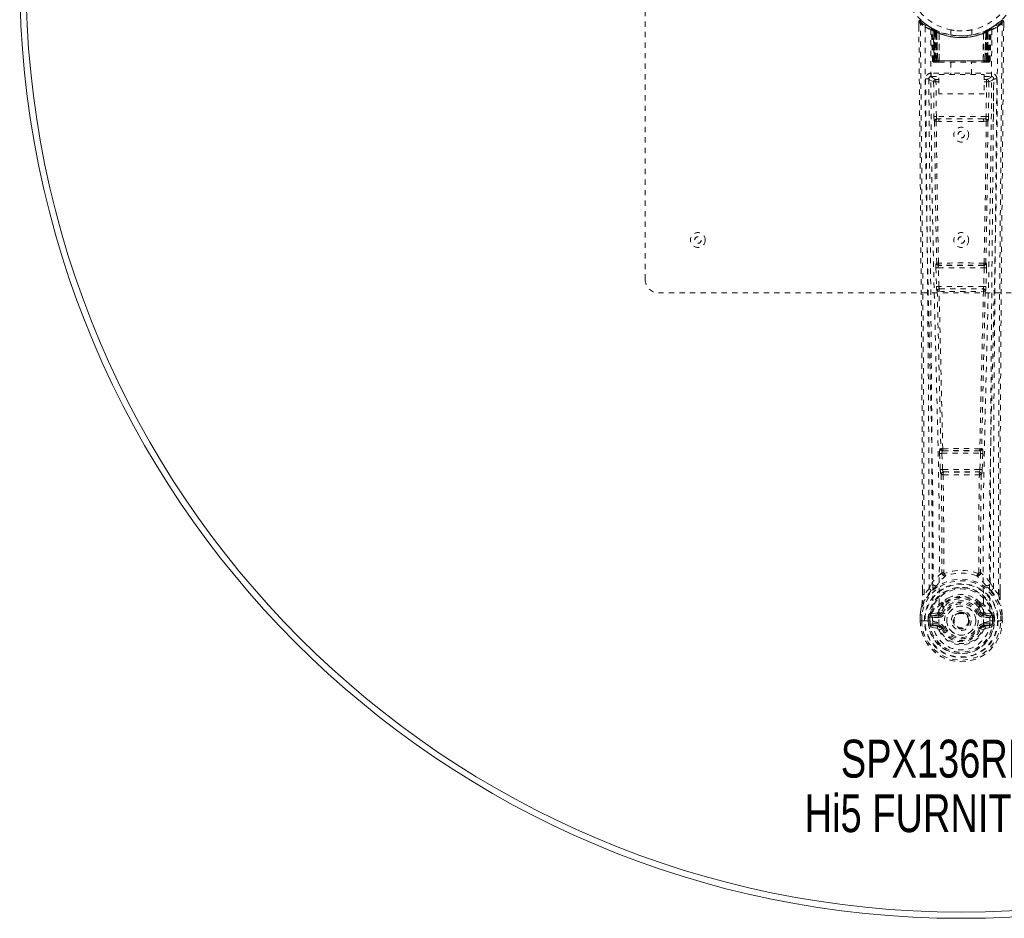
# Model space of a CAD drawing. Header units: inches. Extents: x 24.2 to 60, y 15.5 to 51.3.
# Tile 1 of 5: x 24.2 to 42.9, y 15.5 to 32.6. Entities that reach past the tile are written whole.
import ezdxf

# ---------------------------------------------------------------- set-up
doc = ezdxf.new("R2010")
doc.units = ezdxf.units.IN
doc.header["$MEASUREMENT"] = 0
doc.linetypes.add('SLD-Dashed', pattern=[0.075, 0.05, -0.025])
doc.linetypes.add('SLD-Solid', pattern=[0])
doc.layers.add('HI5-SYMBOLTEXT', color=5, linetype='SLD-Solid')
doc.styles.add('SLDTEXTSTYLE0', font='TXT', dxfattribs={"width": 0.75})

# ---------------------------------------------------------------- blocks, each defined once
blk = doc.blocks.new('SW_NOTE_0')
at = {"layer": 'HI5-SYMBOLTEXT', "color": 0, "char_height": 0.72, "attachment_point": 1, "style": 'SLDTEXTSTYLE0'}
for s, insert in [('SPX136RDS', (0, 0.928)), ('Hi5 FURNITURE', (-0.687, -0.107))]:
    blk.add_mtext(s, dxfattribs=dict(at, insert=insert))

msp = doc.modelspace()

# ---------------------------------------------------------------- linework, layer by layer
at = {"color": 7, "linetype": 'SLD-Dashed', "lineweight": 0}
for p, q in [((36.119, 27.672), (36.119, 39.172)), ((41.312, 32.564), (41.313, 32.48)), ((42.875, 32.586), (42.774, 32.505)), ((42.925, 32.564), (42.895, 32.564)), ((42.925, 32.479), (42.925, 32.564)), ((41.55, 32.449), (41.537, 32.457)), ((41.565, 32.424), (41.551, 32.432)), ((41.572, 31.826), (41.551, 32.432)), ((41.586, 31.826), (41.565, 32.424)), ((41.635, 32.404), (41.568, 32.438)), ((41.651, 32.378), (41.583, 32.413)), ((41.604, 31.826), (41.583, 32.413)), ((41.584, 32.417), (41.606, 31.823)), ((41.611, 32.383), (41.623, 32.409)), ((41.611, 32.383), (41.611, 31.826)), ((41.616, 32.381), (41.611, 32.383)), ((41.616, 32.381), (41.629, 32.407)), ((41.616, 31.826), (41.616, 32.381)), ((41.623, 32.409), (41.629, 32.407)), ((41.624, 32.377), (41.637, 32.403)), ((41.625, 31.826), (41.624, 32.377)), ((41.629, 32.375), (41.641, 32.401)), ((41.629, 32.375), (41.629, 31.826)), ((41.636, 32.403), (41.635, 32.404)), ((41.641, 32.401), (41.637, 32.403)), ((41.643, 32.368), (41.655, 32.395)), ((41.643, 32.368), (41.643, 31.826)), ((41.647, 32.367), (41.658, 32.393)), ((41.647, 31.826), (41.647, 32.367)), ((41.651, 32.378), (41.653, 32.377)), ((41.671, 31.826), (41.651, 32.378)), ((41.653, 32.377), (41.672, 31.826)), ((41.655, 32.395), (41.658, 32.393)), ((41.698, 32.348), (41.696, 32.349)), ((41.701, 31.825), (41.696, 32.349)), ((41.698, 32.348), (41.702, 31.826)), ((41.702, 32.375), (41.699, 32.376)), ((41.919, 32.412), (41.919, 32.315)), ((42.319, 32.315), (42.319, 32.412)), ((42.535, 31.826), (42.539, 32.348)), ((42.539, 32.376), (42.536, 32.375)), ((42.541, 32.349), (42.537, 31.825)), ((42.541, 32.349), (42.539, 32.348)), ((42.565, 31.826), (42.584, 32.377)), ((42.586, 32.378), (42.567, 31.826)), ((42.579, 32.393), (42.591, 32.367)), ((42.582, 32.395), (42.609, 32.407)), ((42.582, 32.395), (42.594, 32.368)), ((42.584, 32.377), (42.586, 32.378)), ((42.654, 32.413), (42.586, 32.378)), ((42.591, 32.367), (42.591, 31.826)), ((42.594, 31.826), (42.594, 32.368)), ((42.601, 32.403), (42.596, 32.401)), ((42.596, 32.401), (42.608, 32.375)), ((42.603, 32.404), (42.601, 32.403)), ((42.601, 32.403), (42.613, 32.377)), ((42.669, 32.438), (42.603, 32.404)), ((42.608, 31.826), (42.608, 32.375)), ((42.609, 32.407), (42.614, 32.409)), ((42.609, 32.407), (42.621, 32.381)), ((42.613, 32.377), (42.613, 31.826)), ((42.614, 32.409), (42.622, 32.414)), ((42.614, 32.409), (42.626, 32.383)), ((42.626, 32.383), (42.621, 32.381)), ((42.621, 32.381), (42.621, 31.826)), ((42.626, 31.826), (42.626, 32.383)), ((42.631, 31.823), (42.653, 32.417)), ((42.633, 31.826), (42.654, 32.413)), ((42.646, 32.407), (42.641, 32.408)), ((42.652, 31.826), (42.672, 32.424)), ((42.665, 31.826), (42.686, 32.432)), ((42.686, 32.432), (42.672, 32.424)), ((42.701, 32.457), (42.687, 32.449)), ((42.765, 32.498), (42.704, 32.461)), ((41.572, 31.826), (41.586, 31.826)), ((41.599, 31.798), (41.603, 31.797)), ((41.604, 31.826), (41.671, 31.826)), ((41.604, 31.797), (41.604, 31.797)), ((41.612, 31.797), (41.617, 31.797)), ((42.621, 31.826), (41.616, 31.826)), ((41.616, 31.797), (41.625, 31.797)), ((41.625, 31.797), (41.629, 31.797)), ((41.629, 31.826), (42.608, 31.826)), ((41.634, 31.797), (41.7, 31.797)), ((41.643, 31.826), (41.647, 31.826)), ((42.591, 31.826), (41.647, 31.826)), ((41.672, 31.826), (41.671, 31.826)), ((41.701, 31.825), (41.702, 31.826)), ((41.702, 31.826), (42.535, 31.826)), ((41.703, 31.797), (42.535, 31.797)), ((41.924, 31.797), (41.924, 31.565)), ((42.314, 31.565), (42.314, 31.797)), ((42.535, 31.826), (42.537, 31.825)), ((42.537, 31.797), (42.603, 31.797)), ((42.567, 31.826), (42.565, 31.826)), ((42.567, 31.826), (42.633, 31.826)), ((42.591, 31.826), (42.594, 31.826)), ((42.608, 31.797), (42.612, 31.797)), ((42.612, 31.797), (42.622, 31.797)), ((42.621, 31.797), (42.625, 31.797)), ((42.625, 31.797), (42.626, 31.8)), ((42.633, 31.797), (42.633, 31.797)), ((42.634, 31.797), (42.638, 31.798)), ((42.652, 31.826), (42.665, 31.826)), ((41.505, 31.5), (41.502, 31.483)), ((41.503, 31.49), (41.502, 31.48)), ((41.502, 31.48), (41.502, 31.479)), ((41.502, 31.479), (41.51, 30.665)), ((41.547, 31.588), (41.547, 31.528)), ((42.69, 31.588), (41.547, 31.588)), ((41.547, 31.528), (41.695, 31.528)), ((41.594, 31.426), (41.601, 30.765)), ((41.594, 31.426), (41.639, 31.426)), ((41.639, 31.471), (41.639, 31.426)), ((41.695, 31.471), (41.639, 31.471)), ((41.646, 30.766), (41.639, 31.426)), ((41.695, 31.426), (41.639, 31.426)), ((41.695, 31.199), (41.695, 31.565)), ((41.695, 31.565), (42.556, 31.565)), ((42.556, 31.565), (42.556, 31.199)), ((42.556, 31.528), (42.69, 31.528)), ((42.556, 31.471), (42.598, 31.471)), ((42.556, 31.426), (42.598, 31.426)), ((42.598, 31.426), (42.591, 30.766)), ((42.598, 31.471), (42.598, 31.426)), ((42.643, 31.426), (42.636, 30.765)), ((42.69, 31.528), (42.69, 31.588)), ((42.727, 30.665), (42.735, 31.479)), ((42.735, 31.483), (42.732, 31.5)), ((42.735, 31.48), (42.735, 31.49)), ((42.735, 31.479), (42.735, 31.48)), ((42.556, 31.199), (41.695, 31.199)), ((41.646, 30.766), (41.601, 30.765)), ((41.644, 30.676), (41.693, 30.675)), ((42.591, 30.766), (41.646, 30.766)), ((41.703, 30.722), (41.655, 30.722)), ((42.535, 30.722), (41.703, 30.722)), ((42.582, 30.722), (42.535, 30.722)), ((42.545, 30.675), (42.593, 30.676)), ((41.639, 27.894), (41.649, 27.542)), ((41.652, 27.987), (41.646, 27.984)), ((41.683, 27.896), (42.554, 27.896)), ((41.694, 27.543), (41.683, 27.896)), ((41.691, 27.941), (41.696, 27.943)), ((42.547, 27.941), (41.691, 27.941)), ((42.541, 27.943), (42.547, 27.941)), ((42.554, 27.896), (42.543, 27.543)), ((42.591, 27.984), (42.585, 27.987)), ((42.599, 27.894), (42.588, 27.542)), ((42.543, 27.543), (41.694, 27.543)), ((41.708, 27.498), (41.707, 27.498)), ((41.707, 27.498), (42.53, 27.498)), ((42.53, 27.498), (42.529, 27.498)), ((47.869, 27.422), (36.369, 27.422)), ((41.663, 27.452), (41.663, 27.451)), ((42.574, 27.451), (42.574, 27.452)), ((41.708, 24.372), (41.72, 24.063)), ((41.731, 24.466), (41.718, 24.462)), ((41.752, 24.374), (42.485, 24.374)), ((41.764, 24.065), (41.752, 24.374)), ((41.763, 24.419), (41.775, 24.423)), ((42.475, 24.419), (41.763, 24.419)), ((42.462, 24.423), (42.475, 24.419)), ((42.485, 24.374), (42.473, 24.065)), ((42.506, 24.466), (42.519, 24.462)), ((42.529, 24.372), (42.517, 24.063)), ((41.72, 24.063), (41.723, 24.03)), ((41.739, 23.973), (41.74, 23.973)), ((42.473, 24.065), (41.764, 24.065)), ((41.784, 24.02), (41.783, 24.02)), ((41.783, 24.02), (42.454, 24.02)), ((42.454, 24.02), (42.453, 24.02)), ((42.498, 23.973), (42.499, 23.973)), ((42.517, 24.063), (42.515, 24.03)), ((41.508, 21.807), (41.567, 21.919)), ((42.67, 21.919), (42.729, 21.807)), ((41.382, 21.691), (41.382, 21.78)), ((41.383, 21.78), (41.383, 21.691)), ((41.508, 21.807), (41.412, 21.692)), ((42.826, 21.692), (42.729, 21.807)), ((42.854, 21.691), (42.854, 21.793)), ((42.855, 21.691), (42.855, 21.792)), ((41.747, 21.504), (41.747, 21.482)), ((41.754, 21.532), (41.766, 21.549)), ((41.771, 21.499), (41.77, 21.477)), ((42.467, 21.477), (42.466, 21.499)), ((42.471, 21.549), (42.483, 21.532)), ((42.49, 21.504), (42.49, 21.482)), ((41.339, 21.312), (41.339, 21.308)), ((41.535, 21.312), (41.532, 21.308)), ((41.535, 21.312), (41.545, 21.322)), ((41.66, 21.344), (41.545, 21.322)), ((41.545, 21.322), (41.545, 21.323)), ((41.545, 21.322), (41.545, 21.322)), ((41.56, 21.289), (41.69, 21.314)), ((41.69, 21.314), (41.69, 21.289)), ((41.738, 21.344), (41.745, 21.355)), ((41.745, 21.355), (41.772, 21.344)), ((42.465, 21.344), (42.492, 21.355)), ((42.492, 21.355), (42.499, 21.344)), ((42.547, 21.314), (42.677, 21.289)), ((42.547, 21.314), (42.547, 21.289)), ((42.692, 21.322), (42.577, 21.344)), ((42.692, 21.322), (42.702, 21.312)), ((42.705, 21.308), (42.702, 21.312)), ((42.898, 21.308), (42.898, 21.312)), ((41.339, 21.191), (41.339, 21.308)), ((41.339, 21.191), (41.343, 21.191)), ((41.341, 21.308), (41.34, 21.19)), ((41.343, 21.191), (41.396, 21.192)), ((41.369, 21.308), (41.369, 21.192)), ((41.396, 21.192), (41.419, 21.192)), ((41.419, 21.192), (41.425, 21.192)), ((41.425, 21.192), (41.575, 21.192)), ((41.52, 21.263), (41.49, 21.265)), ((41.49, 21.265), (41.49, 21.265)), ((41.49, 21.192), (41.49, 21.265)), ((41.49, 21.192), (41.49, 21.192)), ((41.52, 21.264), (41.526, 21.283)), ((41.52, 21.263), (41.52, 21.193)), ((41.525, 21.193), (41.52, 21.193)), ((41.526, 21.283), (41.525, 21.27)), ((41.525, 21.27), (41.525, 21.193)), ((41.56, 21.289), (41.56, 21.259)), ((41.69, 21.289), (41.56, 21.289)), ((41.69, 21.259), (41.56, 21.259)), ((41.573, 21.137), (41.573, 21.107)), ((41.573, 21.137), (41.69, 21.137)), ((41.575, 21.192), (41.575, 21.192)), ((41.69, 21.259), (41.69, 21.289)), ((41.69, 21.137), (41.69, 21.107)), ((41.962, 21.198), (41.963, 21.214)), ((41.962, 21.19), (41.962, 21.198)), ((42.677, 21.289), (42.547, 21.289)), ((42.547, 21.259), (42.547, 21.289)), ((42.677, 21.259), (42.547, 21.259)), ((42.547, 21.137), (42.547, 21.107)), ((42.547, 21.137), (42.664, 21.137)), ((42.662, 21.192), (42.812, 21.192)), ((42.664, 21.107), (42.664, 21.137)), ((42.677, 21.259), (42.677, 21.289)), ((42.711, 21.283), (42.712, 21.27)), ((42.717, 21.264), (42.711, 21.283)), ((42.712, 21.27), (42.712, 21.193)), ((42.712, 21.193), (42.717, 21.193)), ((42.747, 21.265), (42.717, 21.263)), ((42.717, 21.193), (42.717, 21.263)), ((42.747, 21.265), (42.747, 21.193)), ((42.747, 21.265), (42.747, 21.265)), ((42.812, 21.192), (42.818, 21.192)), ((42.818, 21.192), (42.841, 21.192)), ((42.841, 21.192), (42.894, 21.191)), ((42.869, 21.192), (42.868, 21.308)), ((42.894, 21.191), (42.898, 21.191)), ((42.897, 21.19), (42.897, 21.308)), ((42.898, 21.191), (42.898, 21.308)), ((41.543, 21.071), (41.662, 21.048)), ((41.69, 21.087), (41.573, 21.107)), ((41.573, 21.107), (41.69, 21.107)), ((41.69, 21.087), (41.69, 21.107)), ((41.75, 21.043), (41.746, 21.052)), ((41.772, 21.053), (41.75, 21.043)), ((42.487, 21.043), (42.465, 21.053)), ((42.492, 21.052), (42.487, 21.043)), ((42.542, 21.021), (42.487, 21.043)), ((42.664, 21.107), (42.547, 21.087)), ((42.547, 21.087), (42.547, 21.107)), ((42.547, 21.107), (42.664, 21.107)), ((42.575, 21.048), (42.694, 21.071))]:
    msp.add_line(p, q, dxfattribs=at)
at = {"color": 7, "linetype": 'SLD-Dashed', "lineweight": 0, "flags": 128}
for points in [[(41.36, 32.584), (41.353, 32.588), (41.345, 32.59), (41.337, 32.591), (41.329, 32.589), (41.322, 32.586), (41.317, 32.581), (41.313, 32.574), (41.312, 32.566)], [(41.382, 21.78), (41.379, 24.408), (41.362, 27.126), (41.338, 29.845), (41.312, 32.564)], [(41.312, 32.564), (41.312, 32.563), (41.314, 32.564), (41.321, 32.564), (41.33, 32.564), (41.336, 32.564), (41.342, 32.564)], [(41.342, 32.564), (41.349, 32.573), (41.356, 32.58), (41.36, 32.585), (41.362, 32.586)], [(41.412, 21.692), (41.413, 22.43), (41.412, 23.211), (41.41, 24.034), (41.407, 24.899), (41.402, 25.696), (41.397, 26.525), (41.395, 26.716), (41.394, 26.908), (41.392, 27.102), (41.391, 27.236), (41.39, 27.365), (41.389, 27.501), (41.388, 27.642), (41.384, 28.096), (41.379, 28.6), (41.374, 29.156), (41.371, 29.507), (41.367, 29.879), (41.363, 30.282), (41.359, 30.658), (41.355, 31.148), (41.351, 31.584), (41.347, 31.965), (41.344, 32.292), (41.342, 32.564)], [(42.826, 21.692), (42.824, 22.506), (42.825, 23.355), (42.827, 24.238), (42.831, 25.041), (42.834, 25.558), (42.837, 26.1), (42.842, 26.667), (42.846, 27.23), (42.85, 27.718), (42.856, 28.365), (42.862, 29.053), (42.869, 29.782), (42.876, 30.459), (42.895, 32.564)], [(42.855, 21.792), (42.858, 24.409), (42.875, 27.125), (42.9, 29.847), (42.925, 32.564)], [(42.922, 32.564), (42.921, 32.571), (42.917, 32.579), (42.912, 32.586), (42.906, 32.591), (42.898, 32.593), (42.891, 32.594), (42.884, 32.592), (42.877, 32.588)], [(41.431, 32.47), (41.436, 30.88), (41.455, 29.29), (41.485, 27.704), (41.523, 26.121), (41.553, 24.881), (41.576, 23.646), (41.586, 22.415), (41.575, 21.192)], [(41.539, 32.415), (41.546, 30.828), (41.566, 29.244), (41.599, 27.661), (41.64, 26.082), (41.671, 24.845), (41.696, 23.612), (41.705, 22.384), (41.693, 21.162)], [(41.545, 32.449), (41.551, 32.438), (41.556, 32.425)], [(41.551, 32.438), (41.552, 32.432), (41.552, 32.431)], [(41.582, 32.421), (41.583, 32.415), (41.583, 32.413)], [(41.585, 32.429), (41.591, 32.426), (41.623, 32.409)], [(42.698, 32.415), (42.691, 30.828), (42.671, 29.244), (42.638, 27.661), (42.597, 26.082), (42.566, 24.845), (42.542, 23.612), (42.532, 22.384), (42.544, 21.162)], [(42.807, 32.47), (42.801, 30.88), (42.783, 29.29), (42.752, 27.704), (42.714, 26.121), (42.685, 24.881), (42.661, 23.646), (42.651, 22.415), (42.662, 21.192)], [(41.611, 31.826), (41.596, 31.826), (41.583, 31.826), (41.575, 31.826), (41.572, 31.826)], [(41.586, 31.826), (41.589, 31.826), (41.598, 31.826), (41.61, 31.826), (41.625, 31.826)], [(41.604, 31.827), (41.605, 31.82), (41.606, 31.818)], [(41.643, 31.826), (41.635, 31.826), (41.627, 31.826), (41.62, 31.826), (41.614, 31.826), (41.61, 31.826), (41.606, 31.826), (41.604, 31.826), (41.604, 31.826)], [(41.618, 31.797), (41.618, 31.797), (41.619, 31.798), (41.621, 31.798), (41.625, 31.799)], [(41.633, 31.798), (41.634, 31.797), (41.635, 31.797)], [(41.672, 31.826), (41.675, 31.816), (41.682, 31.807)], [(41.701, 31.825), (41.686, 31.811), (41.682, 31.807)], [(42.537, 31.825), (42.551, 31.811), (42.555, 31.807)], [(42.555, 31.807), (42.562, 31.816), (42.565, 31.826)], [(42.633, 31.826), (42.633, 31.826), (42.631, 31.826), (42.628, 31.826), (42.623, 31.826), (42.617, 31.826), (42.61, 31.826), (42.602, 31.826), (42.594, 31.826)], [(42.612, 31.799), (42.616, 31.798), (42.618, 31.798), (42.62, 31.797), (42.62, 31.797)], [(42.613, 31.826), (42.627, 31.826), (42.64, 31.826), (42.648, 31.826), (42.652, 31.826)], [(42.665, 31.826), (42.662, 31.826), (42.654, 31.826), (42.641, 31.826), (42.626, 31.826)], [(41.442, 31.482), (41.445, 31.106), (41.45, 30.677), (41.454, 30.208), (41.458, 29.783), (41.46, 29.56), (41.463, 29.338), (41.465, 29.115), (41.467, 28.862), (41.47, 28.607), (41.472, 28.36), (41.477, 27.857), (41.481, 27.389), (41.485, 26.957), (41.488, 26.534), (41.492, 26.044), (41.498, 25.204), (41.503, 24.355), (41.506, 23.478), (41.508, 22.624), (41.508, 21.807)], [(41.502, 31.483), (41.525, 31.454), (41.594, 31.426)], [(41.502, 31.483), (41.533, 28.294), (41.558, 25.106), (41.567, 21.919)], [(41.639, 31.471), (41.57, 31.499), (41.547, 31.528)], [(42.69, 31.528), (42.667, 31.499), (42.598, 31.471)], [(42.643, 31.426), (42.638, 31.426), (42.628, 31.426), (42.614, 31.426), (42.598, 31.426)], [(42.643, 31.426), (42.712, 31.454), (42.733, 31.48)], [(42.67, 21.919), (42.679, 25.106), (42.705, 28.294), (42.735, 31.483)], [(42.729, 21.807), (42.729, 22.548), (42.731, 23.32), (42.733, 24.123), (42.737, 24.888), (42.742, 25.664), (42.748, 26.44), (42.755, 27.196), (42.761, 27.921), (42.768, 28.597), (42.775, 29.353), (42.782, 30.063), (42.788, 30.76), (42.795, 31.482)], [(41.611, 30.677), (41.627, 29.331), (41.652, 27.987)], [(41.686, 27.984), (41.661, 29.329), (41.644, 30.676)], [(42.545, 30.675), (42.333, 30.675), (42.119, 30.675), (41.904, 30.675), (41.693, 30.675)], [(42.535, 30.722), (42.33, 30.722), (42.124, 30.722), (41.913, 30.722), (41.703, 30.722)], [(42.593, 30.676), (42.577, 29.329), (42.552, 27.984)], [(42.582, 30.722), (42.599, 30.718), (42.61, 30.711)], [(42.626, 30.677), (42.61, 29.331), (42.585, 27.987)], [(42.636, 30.765), (42.631, 30.765), (42.621, 30.766), (42.607, 30.766), (42.591, 30.766)], [(41.683, 27.896), (41.675, 27.895), (41.667, 27.895), (41.66, 27.895), (41.653, 27.895), (41.648, 27.895), (41.643, 27.894), (41.64, 27.894), (41.639, 27.894)], [(42.599, 27.894), (42.597, 27.894), (42.594, 27.894), (42.589, 27.895), (42.584, 27.895), (42.577, 27.895), (42.57, 27.895), (42.562, 27.895), (42.554, 27.896)], [(41.694, 27.543), (41.686, 27.543), (41.678, 27.543), (41.671, 27.542), (41.664, 27.542), (41.659, 27.542), (41.654, 27.542), (41.651, 27.542), (41.649, 27.542)], [(41.649, 27.542), (41.651, 27.508), (41.651, 27.506)], [(42.588, 27.542), (42.586, 27.542), (42.583, 27.542), (42.579, 27.542), (42.573, 27.542), (42.566, 27.542), (42.559, 27.543), (42.551, 27.543), (42.543, 27.543)], [(42.588, 27.542), (42.586, 27.508), (42.586, 27.506)], [(41.663, 27.451), (41.698, 25.956), (41.731, 24.466)], [(41.767, 24.461), (41.733, 25.953), (41.698, 27.449)], [(42.54, 27.449), (42.504, 25.953), (42.471, 24.461)], [(42.574, 27.451), (42.539, 25.956), (42.506, 24.466)], [(42.569, 27.471), (42.571, 27.469), (42.574, 27.451)], [(41.752, 24.374), (41.745, 24.373), (41.737, 24.373), (41.73, 24.373), (41.723, 24.373), (41.718, 24.372), (41.713, 24.372), (41.71, 24.372), (41.708, 24.372)], [(41.752, 24.374), (41.752, 24.382), (41.752, 24.391), (41.754, 24.405), (41.758, 24.415), (41.763, 24.419)], [(42.475, 24.419), (42.48, 24.415), (42.483, 24.405), (42.485, 24.391), (42.485, 24.382), (42.485, 24.374)], [(42.529, 24.372), (42.527, 24.372), (42.524, 24.372), (42.519, 24.372), (42.514, 24.373), (42.507, 24.373), (42.5, 24.373), (42.493, 24.373), (42.485, 24.374)], [(41.764, 24.065), (41.757, 24.065), (41.749, 24.064), (41.742, 24.064), (41.735, 24.064), (41.73, 24.064), (41.725, 24.063), (41.722, 24.063), (41.72, 24.063)], [(41.739, 23.973), (41.75, 23.041), (41.751, 22.112)], [(41.775, 23.968), (41.786, 23.035), (41.787, 22.106)], [(42.45, 22.106), (42.451, 23.035), (42.462, 23.968)], [(42.473, 24.065), (42.472, 24.056), (42.47, 24.048), (42.466, 24.034), (42.46, 24.024), (42.457, 24.021), (42.455, 24.02), (42.454, 24.02)], [(42.517, 24.063), (42.512, 24.063), (42.502, 24.064), (42.488, 24.064), (42.473, 24.065)], [(42.498, 23.973), (42.487, 23.041), (42.486, 22.112)], [(41.749, 22.104), (41.651, 22.018), (41.567, 21.919)], [(41.749, 22.104), (41.751, 22.093), (41.755, 22.085), (41.761, 22.078), (41.769, 22.075), (41.777, 22.075), (41.785, 22.079), (41.792, 22.086), (41.797, 22.095)], [(41.787, 22.106), (41.787, 22.104), (41.788, 22.102), (41.79, 22.099), (41.797, 22.095)], [(42.44, 22.095), (42.447, 22.099), (42.45, 22.102), (42.45, 22.104), (42.45, 22.106)], [(42.44, 22.095), (42.445, 22.086), (42.452, 22.079), (42.46, 22.075), (42.468, 22.075), (42.476, 22.078), (42.482, 22.085), (42.486, 22.093), (42.488, 22.104)], [(42.67, 21.919), (42.586, 22.018), (42.488, 22.104)], [(41.66, 21.87), (41.655, 21.864), (41.645, 21.855)], [(42.592, 21.855), (42.583, 21.864), (42.577, 21.87)], [(41.55, 21.767), (41.449, 21.644), (41.37, 21.489)], [(41.412, 21.692), (41.406, 21.692), (41.4, 21.692), (41.394, 21.692), (41.389, 21.692), (41.385, 21.691), (41.382, 21.691), (41.382, 21.691), (41.382, 21.691)], [(42.687, 21.767), (42.788, 21.644), (42.867, 21.489)], [(42.855, 21.691), (42.856, 21.691), (42.855, 21.691), (42.852, 21.691), (42.848, 21.692), (42.843, 21.692), (42.838, 21.692), (42.832, 21.692), (42.826, 21.692)], [(41.891, 21.635), (41.841, 21.609), (41.766, 21.549)], [(42.471, 21.549), (42.396, 21.609), (42.346, 21.635)], [(41.37, 21.489), (41.353, 21.411), (41.339, 21.312)], [(41.339, 21.308), (41.352, 21.403), (41.368, 21.478)], [(41.339, 21.312), (41.34, 21.312), (41.342, 21.312), (41.345, 21.311), (41.349, 21.311), (41.353, 21.31), (41.358, 21.31), (41.364, 21.309), (41.369, 21.308)], [(41.37, 21.489), (41.368, 21.484), (41.368, 21.478)], [(41.688, 21.366), (41.674, 21.349), (41.66, 21.344)], [(41.747, 21.482), (41.716, 21.431), (41.688, 21.366)], [(41.8, 21.332), (41.794, 21.335), (41.789, 21.337), (41.784, 21.339), (41.78, 21.34), (41.777, 21.342), (41.774, 21.343), (41.773, 21.344), (41.772, 21.344)], [(42.492, 21.355), (42.466, 21.416), (42.438, 21.463)], [(42.438, 21.332), (42.443, 21.335), (42.448, 21.337), (42.453, 21.339), (42.457, 21.34), (42.46, 21.342), (42.463, 21.343), (42.465, 21.344), (42.465, 21.344)], [(42.49, 21.482), (42.521, 21.431), (42.549, 21.366)], [(42.549, 21.366), (42.563, 21.349), (42.577, 21.344)], [(42.869, 21.478), (42.869, 21.484), (42.867, 21.489)], [(42.898, 21.312), (42.886, 21.4), (42.867, 21.489)], [(42.898, 21.312), (42.897, 21.312), (42.895, 21.312), (42.892, 21.311), (42.888, 21.311), (42.884, 21.31), (42.879, 21.31), (42.874, 21.309), (42.868, 21.308)], [(42.898, 21.308), (42.885, 21.403), (42.869, 21.478)], [(41.339, 21.308), (41.339, 21.308), (41.34, 21.308), (41.343, 21.308), (41.346, 21.308), (41.351, 21.308), (41.357, 21.308), (41.363, 21.308), (41.369, 21.308)], [(41.369, 21.192), (41.362, 21.192), (41.356, 21.192), (41.351, 21.192), (41.346, 21.192), (41.342, 21.192), (41.34, 21.191), (41.339, 21.191), (41.339, 21.191)], [(41.52, 21.193), (41.516, 21.193), (41.51, 21.193), (41.5, 21.192), (41.49, 21.192)], [(41.52, 21.263), (41.52, 21.264), (41.52, 21.264)], [(41.56, 21.259), (41.542, 21.262), (41.525, 21.27)], [(41.53, 21.12), (41.55, 21.133), (41.573, 21.137)], [(42.544, 21.162), (42.539, 21.084), (42.516, 21.008), (42.477, 20.938), (42.423, 20.878), (42.357, 20.828), (42.283, 20.792), (42.202, 20.769), (42.119, 20.762), (42.035, 20.769), (41.954, 20.792), (41.88, 20.828), (41.814, 20.878), (41.76, 20.938), (41.721, 21.008), (41.698, 21.084), (41.693, 21.162)], [(42.664, 21.137), (42.687, 21.133), (42.707, 21.12)], [(42.712, 21.27), (42.695, 21.262), (42.677, 21.259)], [(42.717, 21.264), (42.717, 21.264), (42.717, 21.263)], [(42.868, 21.308), (42.875, 21.308), (42.881, 21.308), (42.886, 21.308), (42.891, 21.308), (42.895, 21.308), (42.897, 21.308), (42.898, 21.308), (42.898, 21.308)], [(42.898, 21.191), (42.898, 21.191), (42.897, 21.191), (42.895, 21.192), (42.891, 21.192), (42.887, 21.192), (42.881, 21.192), (42.875, 21.192), (42.869, 21.192)], [(41.8, 21.064), (41.794, 21.062), (41.789, 21.06), (41.784, 21.058), (41.78, 21.056), (41.777, 21.055), (41.774, 21.054), (41.773, 21.053), (41.772, 21.053)], [(42.438, 21.064), (42.443, 21.062), (42.448, 21.06), (42.453, 21.058), (42.457, 21.056), (42.46, 21.055), (42.463, 21.054), (42.465, 21.053), (42.465, 21.053)]]:
    msp.add_lwpolyline(points, dxfattribs=at)
at = {"color": 7, "linetype": 'SLD-Solid', "lineweight": 15}
for radius in [17.875, 17.757, 17.757]:
    msp.add_circle((42.119, 33.422), radius, dxfattribs=at)
at = {"color": 7, "linetype": 'SLD-Dashed', "lineweight": 0}
for centre, radius in [((42.119, 33.422), 1.125), ((42.119, 33.422), 1.03), ((42.119, 30.422), 0.141), ((42.119, 30.422), 0.0625), ((37.119, 28.422), 0.141), ((37.119, 28.422), 0.0625), ((42.119, 28.422), 0.141), ((42.119, 28.422), 0.0625), ((42.119, 21.198), 0.7), ((42.119, 21.198), 0.69), ((42.119, 21.198), 0.623), ((42.119, 21.198), 0.32), ((42.119, 21.198), 0.275), ((42.119, 21.198), 0.188), ((42.119, 21.198), 0.156), ((42.119, 21.198), 0.142), ((42.119, 21.198), 0.14), ((42.119, 21.198), 0.138)]:
    msp.add_circle(centre, radius, dxfattribs=at)
for centre, radius, start, end in [((41.342, 32.564), 0.03, 47.8476, 180.5307), ((42.113, 33.457), 1.2, 228.104, 235.3369), ((42.119, 33.423), 1.158, 227.8714, 312.1369), ((42.114, 33.417), 1.12, 227.8964, 235.3621), ((42.123, 33.416), 1.12, 304.6373, 312.1025), ((42.121, 33.462), 1.206, 304.6778, 311.8745), ((42.895, 32.564), 0.03, 359.4693, 132.1525), ((42.839, 32.534), 0.0637, 28.5966, 55.8088), ((41.461, 32.47), 0.03, 55.9272, 179.7357), ((42.104, 33.657), 1.365, 240.4174, 245.5484), ((42.119, 33.422), 1.127, 235.3425, 240.4733), ((41.521, 32.431), 0.03, 1.9836, 58.9223), ((42.114, 33.415), 1.119, 238.9235, 239.8099), ((41.502, 32.395), 0.0707, 31.4577, 58.8934), ((41.58, 32.402), 0.0429, 114.1696, 162.9914), ((42.119, 33.454), 1.19, 240.8801, 299.12), ((41.535, 32.423), 0.0299, 1.9056, 59.6986), ((42.037, 33.28), 0.964, 239.627, 242.5166), ((42.129, 33.444), 1.154, 239.9247, 243.9566), ((42.109, 33.057), 0.838, 228.2598, 233.5251), ((42.119, 33.422), 1.128, 240.4733, 299.5267), ((42.094, 33.035), 0.808, 229.0835, 234.4616), ((41.553, 32.412), 0.03, 16.8706, 61.2447), ((41.554, 32.412), 0.0299, 1.8042, 60.7484), ((42.118, 33.422), 1.127, 240.7799, 245.71), ((42.103, 33.041), 0.815, 230.3739, 235.6088), ((42.119, 33.421), 1.155, 244.2141, 295.7859), ((42.119, 33.421), 1.155, 244.9105, 295.0895), ((41.622, 32.377), 0.0297, 1.4798, 64.4733), ((41.623, 32.377), 0.0297, 1.477, 64.551), ((42.119, 33.421), 1.155, 245.8865, 294.1135), ((42.076, 32.975), 0.732, 234.7557, 238.7675), ((41.669, 32.366), 0.0311, 328.3256, 19.6425), ((41.668, 32.366), 0.0345, 328.9576, 15.1629), ((42.119, 33.386), 1.12, 247.9257, 292.0743), ((42.088, 33.244), 0.849, 258.4816, 262.8058), ((42.144, 33.265), 0.871, 274.9258, 281.5932), ((42.569, 32.366), 0.0345, 164.8369, 211.0419), ((42.568, 32.366), 0.031, 160.2216, 211.6897), ((42.162, 32.976), 0.733, 301.2386, 305.2441), ((42.227, 33.187), 0.869, 293.558, 295.4831), ((42.638, 32.301), 0.109, 91.2456, 120.4826), ((42.614, 32.377), 0.0297, 115.4492, 178.5228), ((42.615, 32.377), 0.0297, 115.5278, 178.5237), ((42.135, 33.04), 0.814, 304.3874, 309.6298), ((42.145, 33.032), 0.805, 305.5293, 310.9256), ((42.669, 32.282), 0.137, 89.4086, 113.5136), ((42.127, 33.058), 0.839, 306.4808, 311.7345), ((42.684, 32.412), 0.0299, 119.2515, 178.1963), ((42.262, 33.175), 0.842, 298.7974, 300.3447), ((42.702, 32.423), 0.0299, 120.3018, 178.0943), ((42.119, 33.422), 1.127, 299.5266, 304.6576), ((42.657, 32.402), 0.0429, 17.0148, 65.8223), ((42.716, 32.431), 0.03, 121.0779, 178.0159), ((42.133, 33.656), 1.364, 294.4492, 299.585), ((42.777, 32.47), 0.03, 0.2582, 124.0788), ((42.105, 33.328), 1.03, 259.5766, 267.9554), ((42.125, 33.352), 1.054, 267.3171, 280.563), ((41.602, 31.827), 0.03, 181.9951, 269.9951), ((41.603, 31.828), 0.0305, 182.365, 249.3696), ((41.616, 31.827), 0.03, 181.9827, 246.5622), ((41.616, 31.829), 0.0315, 237.9478, 270.6847), ((41.634, 31.827), 0.03, 181.9312, 269.9372), ((41.631, 31.687), 0.114, 100.0841, 103.9913), ((42.436, 31.823), 0.825, 179.7717, 181.632), ((42.026, 31.819), 0.41, 179.0087, 183.054), ((42.047, 31.819), 0.422, 179.0406, 182.9688), ((42.051, 31.819), 0.423, 179.0416, 182.9683), ((42.086, 31.819), 0.443, 179.0845, 182.8344), ((42.089, 31.819), 0.443, 179.0845, 182.8344), ((41.7, 31.827), 0.0299, 181.7981, 269.8131), ((41.703, 31.824), 0.0265, 218.3659, 269.3844), ((42.534, 31.824), 0.0266, 270.7978, 321.4513), ((42.537, 31.827), 0.0299, 270.1875, 358.204), ((42.147, 31.819), 0.444, 357.1746, 0.9158), ((42.599, 31.832), 0.0353, 261.8104, 350.6797), ((42.151, 31.819), 0.443, 357.1659, 0.9154), ((42.603, 31.827), 0.03, 270.0628, 358.0686), ((42.185, 31.819), 0.424, 357.0424, 0.9591), ((41.76, 31.823), 0.852, 358.4206, 0.2205), ((42.212, 31.819), 0.409, 356.9333, 0.9903), ((42.621, 31.829), 0.0315, 269.3088, 302.3701), ((42.604, 31.682), 0.119, 75.9039, 79.5586), ((42.622, 31.827), 0.03, 293.5014, 358.0175), ((42.635, 31.827), 0.03, 270.0049, 358.0051), ((42.634, 31.828), 0.0305, 290.7133, 357.6437), ((41.547, 31.484), 0.105, 89.9143, 180.6387), ((41.484, 28.612), 2.87, 89.6421, 90.8398), ((41.547, 31.483), 0.045, 90.0216, 157.9885), ((41.639, 31.426), 0.0451, 90.4263, 180.3576), ((42.598, 31.426), 0.0451, 359.6178, 89.5738), ((42.69, 31.484), 0.105, 359.3643, 90.0828), ((42.69, 31.483), 0.045, 22.0113, 89.9786), ((42.753, 28.617), 2.865, 89.1597, 90.3595), ((41.89, 30.752), 0.289, 177.3519, 195.0227), ((41.657, 30.676), 0.0456, 91.9237, 179.002), ((41.637, 30.934), 0.258, 264.2219, 271.5576), ((41.719, 30.682), 0.075, 148.0052, 184.8079), ((41.723, 30.759), 0.0773, 174.5338, 208.3858), ((41.757, 30.686), 0.0652, 146.4329, 189.4391), ((42.48, 30.686), 0.0652, 350.5398, 33.5511), ((42.514, 30.759), 0.0773, 331.6245, 5.4612), ((42.518, 30.682), 0.0757, 355.3502, 31.8368), ((42.6, 30.934), 0.258, 268.449, 275.7716), ((42.588, 30.679), 0.0384, 357.0811, 55.3614), ((42.347, 30.752), 0.289, 344.9811, 2.6476), ((41.858, 27.922), 0.222, 163.641, 187.119), ((41.691, 27.986), 0.0451, 181.9423, 269.4422), ((41.697, 27.988), 0.0451, 181.9695, 269.4227), ((41.678, 28.12), 0.136, 258.863, 273.2825), ((41.742, 27.909), 0.0601, 148.5991, 193.0989), ((41.742, 27.977), 0.057, 172.6119, 216.4839), ((42.119, -8.144), 36.131, 89.3135, 90.6866), ((42.119, -5.089), 33.034, 89.2676, 90.7324), ((42.54, 27.988), 0.0451, 270.5777, 358.03), ((42.495, 27.977), 0.0567, 323.3826, 7.5214), ((42.546, 27.986), 0.0451, 270.5578, 358.0577), ((42.495, 27.909), 0.0601, 346.9001, 31.4018), ((42.559, 28.12), 0.136, 266.7392, 281.1127), ((42.379, 27.922), 0.222, 352.8804, 16.3598), ((36.369, 27.672), 0.25, 180, 270), ((41.769, 27.502), 0.118, 177.9895, 205.3623), ((41.708, 27.453), 0.0451, 90.6355, 181.6285), ((41.708, 27.453), 0.0451, 90.6324, 181.6269), ((41.756, 27.537), 0.0626, 174.4814, 218.4566), ((41.766, 27.46), 0.0697, 146.9344, 189.0847), ((42.119, 60.84), 33.345, 269.2943, 270.7057), ((42.529, 27.455), 0.0433, 22.7768, 90.2201), ((42.471, 27.46), 0.0697, 350.9159, 33.0649), ((42.481, 27.537), 0.0626, 321.5436, 5.5184), ((42.529, 27.453), 0.0451, 358.3731, 89.3677), ((42.468, 27.502), 0.118, 334.6435, 2.0168), ((41.69, 27.572), 0.123, 257.6582, 273.6615), ((42.119, 61.012), 33.566, 269.2812, 270.7189), ((42.547, 27.574), 0.125, 266.4437, 282.2366), ((41.871, 24.399), 0.165, 157.6318, 189.4075), ((41.763, 24.464), 0.0451, 182.4882, 269.1367), ((41.776, 24.468), 0.0451, 182.6012, 269.1042), ((41.76, 24.553), 0.092, 251.467, 273.9872), ((41.828, 24.455), 0.0612, 173.9381, 211.5357), ((42.118, -12.572), 37.035, 89.4553, 90.5444), ((42.119, -8.45), 32.875, 89.4017, 90.5982), ((42.461, 24.468), 0.0451, 270.8954, 357.3991), ((42.41, 24.455), 0.0607, 328.3024, 6.2235), ((42.477, 24.553), 0.0919, 266.022, 288.546), ((42.474, 24.464), 0.0451, 270.8635, 357.5116), ((42.366, 24.399), 0.165, 350.5926, 22.3681), ((41.816, 24.026), 0.0933, 177.5369, 214.1321), ((41.785, 23.975), 0.0451, 91.0472, 182.1493), ((41.784, 23.975), 0.0451, 91.0407, 182.1438), ((41.769, 24.056), 0.0879, 250.2445, 273.9535), ((41.823, 24.063), 0.0588, 177.8378, 226.6317), ((41.862, 23.98), 0.0873, 153.19, 188.191), ((42.119, 56.69), 32.724, 269.399, 270.6009), ((42.119, 57.401), 33.383, 269.4253, 270.5747), ((42.453, 23.975), 0.0451, 357.8506, 88.953), ((42.376, 23.98), 0.0873, 351.8101, 26.8092), ((42.454, 23.975), 0.0451, 357.8563, 88.9593), ((42.468, 24.057), 0.0889, 266.1813, 289.6207), ((42.421, 24.026), 0.0933, 325.869, 2.4633), ((41.737, 22.112), 0.0143, 327.5553, 3.3522), ((41.809, 22.108), 0.0608, 183.6684, 286.5425), ((41.783, 22.185), 0.0794, 246.0511, 272.5111), ((42.119, 21.185), 0.965, 70.5265, 109.4746), ((41.873, 22.113), 0.0786, 193.3252, 233.7388), ((42.119, 21.257), 0.844, 69.7729, 110.2272), ((42.428, 22.108), 0.0608, 253.4575, 356.3316), ((42.364, 22.113), 0.0786, 306.2606, 346.6753), ((42.454, 22.185), 0.0794, 267.4889, 293.9488), ((42.5, 22.112), 0.0143, 176.6443, 212.4492), ((42.119, 21.198), 0.787, 8.3239, 171.6761), ((42.119, 21.198), 0.758, 8.3239, 171.6761), ((41.628, 21.922), 0.0608, 182.382, 301.9711), ((42.387, 21.361), 0.888, 129.1311, 144.9704), ((41.85, 21.361), 0.887, 35.0291, 50.8695), ((42.609, 21.922), 0.0608, 238.0309, 357.6183), ((40.18, 21.662), 1.202, 351.1867, 1.3428), ((37.79, 22.331), 3.677, 346.7624, 349.9887), ((42.119, 21.198), 0.632, 6.0642, 173.9358), ((41.97, 22.255), 0.643, 224.0865, 229.262), ((42.119, 21.198), 0.602, 6.2697, 173.7303), ((43.093, 20.193), 2.205, 131.0589, 134.4309), ((42.119, 21.217), 0.476, 61.4723, 118.5268), ((41.144, 20.193), 2.204, 45.5688, 48.9415), ((42.267, 22.255), 0.643, 310.7392, 315.9129), ((46.447, 22.331), 3.677, 190.0114, 193.2373), ((44.057, 21.662), 1.202, 178.6565, 188.8141), ((41.982, 21.108), 0.491, 116.127, 155.5128), ((41.926, 21.102), 0.44, 113.9346, 149.9019), ((41.791, 21.508), 0.0444, 147.3958, 184.9973), ((41.769, 21.549), 0.0506, 244.3218, 271.7464), ((41.806, 21.554), 0.0404, 187.3037, 232.7799), ((42.119, 21.187), 0.453, 39.7482, 140.251), ((41.803, 21.498), 0.0326, 132.167, 178.3628), ((42.119, 21.198), 0.376, 22.774, 157.226), ((42.119, 21.161), 0.494, 46.9723, 133.0277), ((42.119, 21.205), 0.411, 39.0116, 140.9885), ((42.119, 21.198), 0.346, 22.774, 157.226), ((42.431, 21.554), 0.0404, 307.229, 352.6882), ((42.434, 21.498), 0.0326, 1.648, 47.8234), ((42.468, 21.549), 0.0506, 268.2536, 295.6781), ((42.25, 21.103), 0.497, 24.8146, 63.6299), ((42.446, 21.508), 0.0444, 355.012, 32.692), ((42.312, 21.102), 0.439, 30.0688, 66.0865), ((41.69, 21.344), 0.0299, 180.9973, 268.9509), ((41.718, 21.372), 0.031, 190.1667, 328.1957), ((41.688, 21.371), 0.0565, 271.9558, 331.5673), ((41.69, 21.378), 0.089, 270, 337.226), ((41.69, 21.378), 0.119, 269.9999, 337.2262), ((42.184, 21.202), 0.465, 145.8368, 160.7955), ((41.777, 21.485), 0.0305, 185.6323, 316.0659), ((41.769, 21.527), 0.0504, 244.221, 271.7542), ((41.799, 21.5), 0.0371, 220.167, 270.7286), ((42.119, 21.198), 0.275, 0, 180), ((42.119, 21.198), 0.157, 65.1542, 110.0596), ((42.46, 21.485), 0.0305, 223.9327, 354.3702), ((42.438, 21.5), 0.0371, 269.2761, 319.8305), ((42.547, 21.378), 0.119, 202.7737, 270.0001), ((42.547, 21.378), 0.089, 202.774, 270), ((42.468, 21.527), 0.0505, 268.2725, 295.7508), ((42.519, 21.372), 0.031, 211.5897, 350.0544), ((42.549, 21.371), 0.0567, 208.2295, 267.9777), ((42.547, 21.344), 0.0299, 271.0479, 359.0037), ((42.868, 21.308), 0.03, 0.2178, 5.2738), ((42.119, 21.198), 0.78, 180, 359.4852), ((42.119, 21.198), 0.78, 180.5288, 359.4712), ((42.119, 21.198), 0.75, 180.4562, 359.5438), ((42.119, 21.198), 0.629, 180.5443, 359.4557), ((42.119, 21.198), 0.599, 180.5443, 359.4557), ((42.119, 21.198), 0.593, 180.5524, 187.6091), ((41.64, 21.268), 0.115, 159.6954, 172.2825), ((41.56, 21.32), 0.0305, 203.8307, 270.9594), ((41.694, 21.411), 0.249, 241.7047, 269.8621), ((42.119, 21.186), 0.543, 179.366, 0.634), ((41.69, 21.018), 0.119, 22.7735, 89.9999), ((42.119, 21.198), 0.275, 180, 0), ((42.547, 21.018), 0.119, 90, 157.2266), ((42.545, 21.403), 0.242, 269.736, 298.8248), ((42.677, 21.32), 0.0305, 269.0405, 336.1694), ((42.627, 21.275), 0.0844, 5.4054, 22.6169), ((42.119, 21.198), 0.593, 352.3909, 359.4476), ((42.724, 20.308), 0.884, 88.4965, 90.4169), ((41.735, 21.147), 0.206, 187.6615, 201.6565), ((41.572, 21.077), 0.0299, 88.0476, 192.1086), ((41.691, 21.057), 0.0301, 91.4529, 197.6208), ((41.653, 21.003), 0.0455, 22.5311, 78.6449), ((41.69, 21.018), 0.089, 22.774, 90), ((41.684, 21.016), 0.0714, 30.3136, 85.2489), ((42.264, 19.741), 1.4, 111.5596, 113.9873), ((42.119, 21.198), 0.459, 202.774, 337.226), ((42.119, 21.198), 0.4, 202.774, 337.226), ((42.119, 21.198), 0.376, 202.774, 337.226), ((42.119, 21.198), 0.346, 202.774, 337.226), ((42.547, 21.018), 0.089, 90, 157.226), ((42.553, 21.016), 0.0715, 94.7844, 149.7547), ((42.584, 21.003), 0.0455, 101.3553, 157.4687), ((42.547, 21.057), 0.0301, 342.3473, 88.5786), ((42.665, 21.077), 0.0299, 347.8918, 91.952), ((42.503, 21.147), 0.206, 338.343, 352.3387)]:
    msp.add_arc(centre, radius, start, end, dxfattribs=at)

# ---------------------------------------------------------------- block references
at = {"layer": 'HI5-SYMBOLTEXT', "color": 5}
msp.add_blockref('SW_NOTE_0', (39.832, 18.01), dxfattribs=at)

doc.saveas('drawing.dxf')
